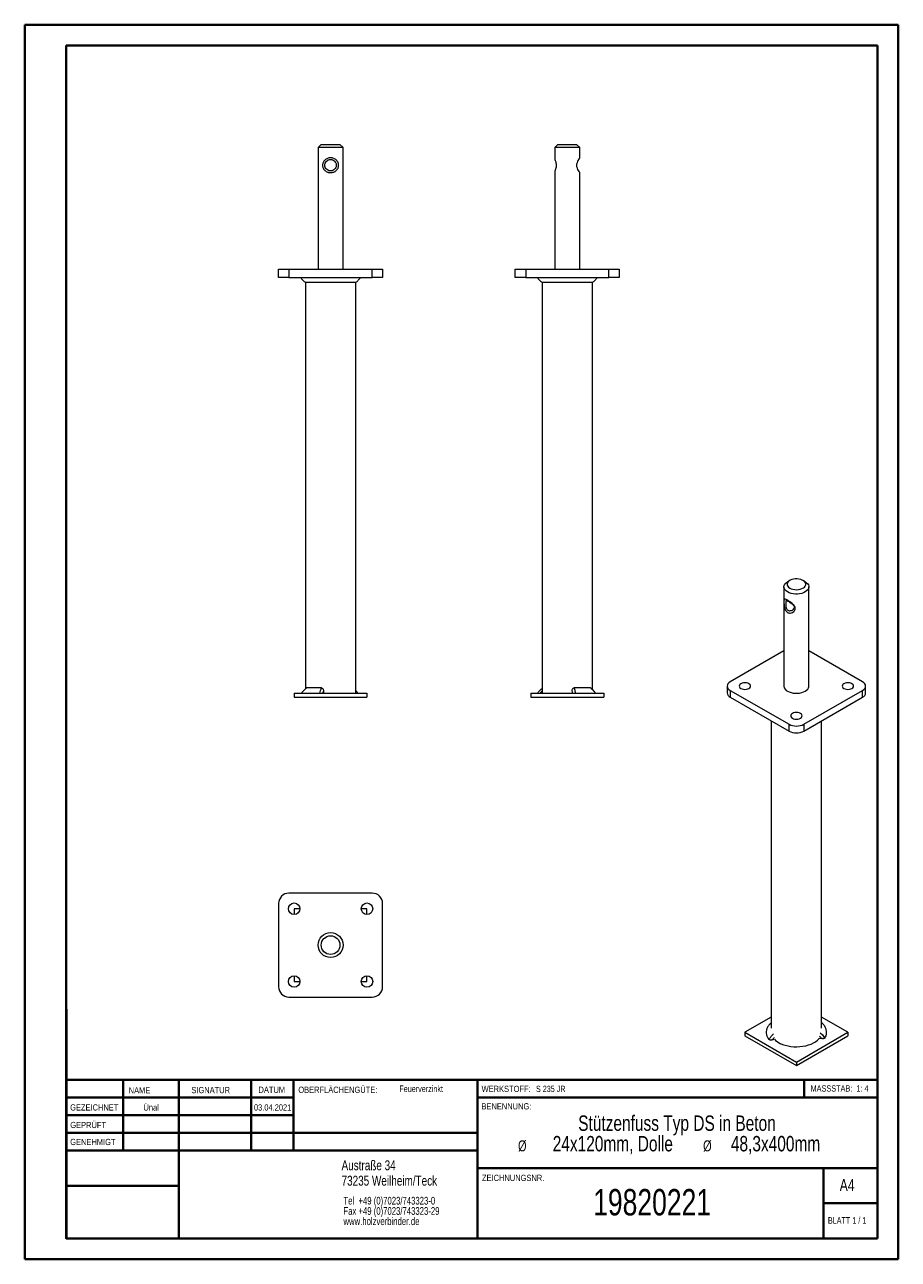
# Model space of a CAD drawing. Header units: millimetres. Extents: x 0 to 210, y 0 to 297.
import ezdxf

# ---------------------------------------------------------------- set-up
doc = ezdxf.new("R2010")
doc.units = ezdxf.units.MM
doc.styles.add('SLDTEXTSTYLE0', font='TXT', dxfattribs={"width": 0.75})
doc.styles.add('SLDTEXTSTYLE1', font='TXT', dxfattribs={"width": 0.681818})
doc.styles.add('SLDTEXTSTYLE2', font='TXT', dxfattribs={"width": 0.7})
doc.styles.add('SLDTEXTSTYLE3', font='TXT', dxfattribs={"width": 0.6875})

# ---------------------------------------------------------------- blocks, each defined once
blk = doc.blocks.new('SW_NOTE_0')
at = {"color": 0, "linetype": 'Continuous', "lineweight": 0, "char_height": 1.8521, "attachment_point": 1, "style": 'SLDTEXTSTYLE0'}
for s, insert in [('Tel  +49 (0)7023/743323-0', (0, 2.39)), ('Fax +49 (0)7023/743323-29', (0, -0.08)), ('www.holzverbinder.de', (0, -2.55))]:
    blk.add_mtext(s, dxfattribs=dict(at, insert=insert))
blk = doc.blocks.new('SW_NOTE_1')
at = {"color": 0, "linetype": 'Continuous', "lineweight": 0, "attachment_point": 2, "style": 'SLDTEXTSTYLE0'}
for s, insert, char_height in [('Stützenfuss Typ DS in Beton', (31.31, 4.77), 3.7042), ('24x120mm, Dolle', (15.89, -0.16), 3.7042), ('%%c', (-5.88, -1.22), 2.646), ('%%c', (38.62, -1.22), 2.646), ('48,3x400mm', (55, -0.16), 3.704)]:
    blk.add_mtext(s, dxfattribs=dict(at, insert=insert, char_height=char_height))

msp = doc.modelspace()

# ---------------------------------------------------------------- linework, layer by layer
at = {"color": 7, "linetype": 'Continuous', "lineweight": 40}
for p, q in [((0.08, 0.21), (0.08, 297.21)), ((0.08, 297.21), (210.08, 297.21)), ((210.08, 0.21), (210.08, 297.21)), ((210.08, 292.21), (210.08, 297.21)), ((10.08, 292.21), (205.08, 292.21)), ((10.08, 5.21), (10.08, 292.21)), ((205.08, 5.21), (205.08, 292.21)), ((10.11, 60.37), (10.11, 5.12)), ((205.08, 43.37), (10.11, 43.37)), ((23.71, 43.37), (23.71, 26.37)), ((37.1, 43.37), (37.1, 5.12)), ((54.51, 43.37), (54.51, 26.37)), ((64.71, 26.37), (64.71, 43.37)), ((108.91, 43.37), (108.91, 5.12)), ((187.47, 39.12), (187.47, 43.37)), ((64.71, 39.1), (10.11, 39.1)), ((205.08, 39.12), (108.91, 39.12)), ((64.71, 34.87), (10.11, 34.87)), ((108.91, 30.62), (10.11, 30.62)), ((108.91, 26.37), (10.11, 26.37)), ((108.91, 22.12), (205.08, 22.12)), ((192.08, 5.21), (192.08, 22.21)), ((37.1, 17.87), (10.11, 17.87)), ((10.11, 13.71), (10.08, 13.71)), ((205.08, 13.71), (192.08, 13.71)), ((10.11, 9.46), (10.08, 9.46)), ((10.08, 5.21), (205.08, 5.21)), ((205.08, 5.21), (180.99, 5.21)), ((0.08, 0.21), (210.08, 0.21))]:
    msp.add_line(p, q, dxfattribs=at)
at = {"color": 7, "linetype": 'Continuous', "lineweight": 15}
for p, q in [((71.36, 268.41), (70.61, 267.66)), ((70.61, 267.66), (70.61, 238.41)), ((73.61, 267.66), (70.61, 267.66)), ((71.36, 268.41), (73.61, 268.41)), ((73.61, 268.41), (75.86, 268.41)), ((76.61, 267.66), (73.61, 267.66)), ((76.61, 267.66), (75.86, 268.41)), ((76.61, 238.41), (76.61, 267.66)), ((128.26, 268.41), (127.51, 267.66)), ((127.51, 267.66), (127.51, 264.78)), ((133.51, 267.66), (127.51, 267.66)), ((128.26, 268.41), (132.76, 268.41)), ((133.51, 267.66), (132.76, 268.41)), ((133.51, 265.19), (133.51, 267.66)), ((127.51, 262.05), (127.51, 238.41)), ((133.51, 238.41), (133.51, 261.62)), ((61.11, 236.41), (61.11, 238.41)), ((61.11, 238.41), (63.61, 238.41)), ((63.61, 238.41), (63.61, 236.41)), ((63.61, 238.41), (83.61, 238.41)), ((83.61, 236.41), (83.61, 238.41)), ((83.61, 238.41), (86.11, 238.41)), ((86.11, 238.41), (86.11, 236.41)), ((118.01, 236.41), (118.01, 238.41)), ((118.01, 238.41), (120.51, 238.41)), ((120.51, 238.41), (120.51, 236.41)), ((120.51, 238.41), (140.51, 238.41)), ((140.51, 236.41), (140.51, 238.41)), ((140.51, 238.41), (143.01, 238.41)), ((143.01, 238.41), (143.01, 236.41)), ((63.61, 236.41), (61.11, 236.41)), ((63.61, 236.41), (83.61, 236.41)), ((67.57, 235.19), (67.57, 137.44)), ((79.65, 136.41), (79.65, 235.19)), ((86.11, 236.41), (83.61, 236.41)), ((120.51, 236.41), (118.01, 236.41)), ((120.51, 236.41), (140.51, 236.41)), ((124.48, 235.19), (124.48, 136.41)), ((136.55, 137.27), (136.55, 235.19)), ((143.01, 236.41), (140.51, 236.41)), ((184, 163.52), (183.47, 163.21)), ((187.71, 163.21), (187.18, 163.52)), ((182.59, 161.99), (182.59, 138.1)), ((188.59, 138.1), (188.59, 161.99)), ((182.59, 146.58), (169.68, 139.13)), ((201.5, 139.13), (188.59, 146.58)), ((71.9, 137), (71.9, 136.41)), ((168.95, 138.1), (168.95, 136.47)), ((169.68, 137.08), (183.82, 128.92)), ((169.68, 137.08), (169.68, 135.45)), ((187.36, 128.92), (201.5, 137.08)), ((201.5, 135.45), (201.5, 137.08)), ((202.23, 136.47), (202.23, 138.1)), ((64.86, 136.41), (64.86, 135.41)), ((64.86, 136.41), (82.36, 136.41)), ((64.86, 135.41), (82.36, 135.41)), ((79.72, 136.41), (79.65, 136.5)), ((82.36, 136.41), (82.36, 135.41)), ((121.76, 136.41), (121.76, 135.41)), ((121.76, 136.41), (139.26, 136.41)), ((121.76, 135.41), (139.26, 135.41)), ((139.26, 136.41), (139.26, 135.41)), ((169.68, 135.45), (183.82, 127.29)), ((187.36, 127.29), (201.5, 135.45)), ((179.55, 129.75), (179.55, 55.82)), ((183.82, 127.29), (183.82, 128.92)), ((187.36, 128.92), (187.36, 127.29)), ((191.63, 55.82), (191.63, 129.75)), ((83.61, 88.3), (63.61, 88.3)), ((61.11, 85.8), (61.11, 65.8)), ((66.23, 84.55), (64.86, 84.55)), ((64.86, 84.55), (64.86, 83.18)), ((82.36, 84.55), (80.98, 84.55)), ((82.36, 83.18), (82.36, 84.55)), ((86.11, 65.8), (86.11, 85.8)), ((64.86, 68.43), (64.86, 67.05)), ((82.36, 67.05), (82.36, 68.43)), ((64.86, 67.05), (66.23, 67.05)), ((80.98, 67.05), (82.36, 67.05)), ((63.61, 63.3), (83.61, 63.3)), ((179.55, 58.48), (173.21, 54.82)), ((197.96, 54.82), (191.63, 58.48)), ((191.83, 56.95), (191.63, 57.13)), ((173.21, 54.82), (173.21, 54)), ((173.21, 54.82), (185.59, 47.67)), ((173.21, 54), (185.59, 46.86)), ((185.59, 47.67), (197.96, 54.82)), ((185.59, 46.86), (197.96, 54)), ((197.96, 54.82), (197.96, 54)), ((179.8, 53), (180.28, 53.16)), ((191.14, 53.45), (191.65, 53.32)), ((185.59, 47.67), (185.59, 46.86))]:
    msp.add_line(p, q, dxfattribs=at)
at = {"color": 7, "linetype": 'Continuous', "lineweight": 0}
for p, q in [((64.71, 39.12), (10.11, 39.12)), ((23.71, 5.21), (23.71, 5.12)), ((54.51, 5.21), (54.51, 5.12))]:
    msp.add_line(p, q, dxfattribs=at)
at = {"color": 7, "linetype": 'Continuous', "lineweight": 15, "flags": 128}
for points in [[(184, 161.68), (184.35, 161.52), (184.75, 161.39), (185.19, 161.32), (185.65, 161.3), (186.1, 161.34), (186.53, 161.42), (186.92, 161.55), (187.26, 161.73), (187.53, 161.94), (187.72, 162.18), (187.82, 162.44), (187.83, 162.7), (187.75, 162.96), (187.58, 163.2), (187.33, 163.42), (187.01, 163.61), (186.63, 163.75), (186.21, 163.85), (185.76, 163.9), (185.3, 163.89), (184.86, 163.83), (184.45, 163.72), (184.08, 163.56), (183.77, 163.37), (183.54, 163.14), (183.4, 162.89), (183.34, 162.63), (183.37, 162.37), (183.5, 162.12), (183.71, 161.89), (184, 161.68)], [(183.47, 160.76), (183.13, 161), (182.87, 161.26), (182.69, 161.54), (182.6, 161.84), (182.6, 162.14), (182.69, 162.44), (182.87, 162.72), (183.13, 162.98), (183.47, 163.21)], [(187.71, 163.21), (188.05, 162.98), (188.31, 162.72), (188.49, 162.44), (188.58, 162.14), (188.58, 161.84), (188.49, 161.54), (188.31, 161.26), (188.05, 161), (187.71, 160.76), (187.31, 160.57), (186.86, 160.42), (186.36, 160.32), (185.85, 160.26), (185.33, 160.26), (184.81, 160.32), (184.32, 160.42), (183.87, 160.57), (183.47, 160.76)], [(169.68, 139.13), (169.37, 138.91), (169.14, 138.66), (168.99, 138.39), (168.95, 138.1), (168.99, 137.82), (169.14, 137.55), (169.37, 137.3), (169.68, 137.08)], [(172.24, 137.54), (172.53, 137.42), (172.86, 137.34), (173.21, 137.31), (173.57, 137.34), (173.9, 137.42), (174.19, 137.54), (174.4, 137.71), (174.54, 137.9), (174.59, 138.1), (174.54, 138.31), (174.4, 138.5), (174.19, 138.67), (173.9, 138.79), (173.57, 138.87), (173.21, 138.9), (172.86, 138.87), (172.53, 138.79), (172.24, 138.67), (172.02, 138.5), (171.89, 138.31), (171.84, 138.1), (171.89, 137.9), (172.02, 137.71), (172.24, 137.54)], [(183.47, 136.88), (183.87, 136.69), (184.32, 136.54), (184.81, 136.43), (185.33, 136.38), (185.85, 136.38), (186.36, 136.43), (186.86, 136.54), (187.31, 136.69), (187.71, 136.88), (188.05, 137.11), (188.31, 137.37), (188.49, 137.66), (188.58, 137.95), (188.59, 138.1)], [(196.99, 137.54), (197.28, 137.42), (197.61, 137.34), (197.96, 137.31), (198.32, 137.34), (198.65, 137.42), (198.94, 137.54), (199.15, 137.71), (199.29, 137.9), (199.34, 138.1), (199.29, 138.31), (199.15, 138.5), (198.94, 138.67), (198.65, 138.79), (198.32, 138.87), (197.96, 138.9), (197.61, 138.87), (197.28, 138.79), (196.99, 138.67), (196.77, 138.5), (196.63, 138.31), (196.59, 138.1), (196.63, 137.9), (196.77, 137.71), (196.99, 137.54)], [(201.5, 137.08), (201.81, 137.3), (202.04, 137.55), (202.18, 137.82), (202.23, 138.1), (202.18, 138.39), (202.04, 138.66), (201.81, 138.91), (201.5, 139.13)], [(184.62, 130.4), (184.9, 130.27), (185.23, 130.19), (185.59, 130.17), (185.94, 130.19), (186.28, 130.27), (186.56, 130.4), (186.78, 130.56), (186.92, 130.76), (186.96, 130.96), (186.92, 131.17), (186.78, 131.36), (186.56, 131.52), (186.28, 131.65), (185.94, 131.73), (185.59, 131.76), (185.23, 131.73), (184.9, 131.65), (184.62, 131.52), (184.4, 131.36), (184.26, 131.17), (184.21, 130.96), (184.26, 130.76), (184.4, 130.56), (184.62, 130.4)], [(179.55, 57.1), (179.49, 57.06), (179.29, 56.89), (179.29, 56.89), (179.29, 56.89)], [(191.32, 54.73), (191.87, 54.18), (192.22, 53.76), (192.45, 53.46), (192.45, 53.46), (192.45, 53.46)], [(181.68, 52.16), (182.26, 51.91), (182.9, 51.7), (183.57, 51.53), (184.27, 51.42), (184.99, 51.35), (185.72, 51.33), (186.44, 51.37), (187.16, 51.45), (187.85, 51.59), (188.51, 51.77), (189.12, 51.99), (189.69, 52.26), (190.19, 52.56), (190.63, 52.9), (190.99, 53.26), (191.14, 53.45)]]:
    msp.add_lwpolyline(points, dxfattribs=at)
at = {"color": 7, "linetype": 'Continuous', "lineweight": 15}
for centre, radius in [((64.86, 84.55), 1.38), ((82.36, 84.55), 1.38), ((73.61, 75.8), 3), ((73.61, 75.8), 2.25), ((64.86, 67.05), 1.38), ((82.36, 67.05), 1.38)]:
    msp.add_circle(centre, radius, dxfattribs=at)
for centre, radius, start, end in [((184.09, 138.25), 1.51, 185.6534, 245.6668), ((170.2, 136.6), 1.26, 185.6948, 245.6253), ((200.98, 136.6), 1.26, 294.3747, 354.3052), ((185.59, 132.33), 3.84, 242.6097, 297.3903), ((185.59, 130.7), 3.84, 242.6097, 297.3903), ((63.61, 85.8), 2.5, 90, 180), ((83.61, 85.8), 2.5, 0, 90), ((63.61, 65.8), 2.5, 180, 270), ((83.61, 65.8), 2.5, 270, 0), ((183.65, 56.41), 4.68, 224.0165, 245.1573)]:
    msp.add_arc(centre, radius, start, end, dxfattribs=at)
for points, knots in [([(75.55, 263.41), (75.54, 263.29), (75.52, 263.04), (75.36, 262.59), (75.01, 262.11), (74.49, 261.79), (74.01, 261.65), (73.62, 261.61), (73.22, 261.64), (72.73, 261.78), (72.21, 262.11), (71.86, 262.58), (71.7, 263.04), (71.66, 263.4), (71.7, 263.77), (71.85, 264.22), (72.2, 264.7), (72.72, 265.03), (73.21, 265.17), (73.6, 265.21), (74, 265.17), (74.49, 265.03), (75.01, 264.7), (75.36, 264.23), (75.52, 263.77), (75.54, 263.53), (75.55, 263.41)], [0, 0, 0, 0, 0.03002, 0.060349, 0.121871, 0.184925, 0.217136, 0.24939, 0.281898, 0.314208, 0.377563, 0.439111, 0.469386, 0.499361, 0.529591, 0.559763, 0.621538, 0.684799, 0.717044, 0.749583, 0.782098, 0.814399, 0.877933, 0.939666, 0.97, 1, 1, 1, 1]), ([(74.98, 263.41), (74.98, 263.5), (74.97, 263.69), (74.85, 264.04), (74.61, 264.4), (74.24, 264.65), (73.89, 264.76), (73.61, 264.79), (73.32, 264.76), (72.97, 264.65), (72.61, 264.39), (72.36, 264.03), (72.25, 263.68), (72.22, 263.4), (72.25, 263.12), (72.37, 262.77), (72.61, 262.41), (72.98, 262.16), (73.33, 262.05), (73.61, 262.02), (73.89, 262.05), (74.24, 262.16), (74.61, 262.42), (74.85, 262.78), (74.97, 263.13), (74.98, 263.31), (74.98, 263.41)], [0, 0, 0, 0, 0.030762, 0.062006, 0.125408, 0.188601, 0.219635, 0.250392, 0.28118, 0.312177, 0.375129, 0.438584, 0.469658, 0.500655, 0.531393, 0.562578, 0.625784, 0.688787, 0.719825, 0.750575, 0.781093, 0.812055, 0.874791, 0.937979, 0.969217, 1, 1, 1, 1]), ([(127.51, 264.78), (127.52, 264.77), (127.53, 264.74), (127.62, 264.53), (127.74, 264.21), (127.83, 263.78), (127.86, 263.32), (127.81, 262.89), (127.71, 262.52), (127.6, 262.22), (127.52, 262.05), (127.52, 262.05), (127.52, 262.05)], [0, 0, 0, 0, 0.10012, 0.200036, 0.305299, 0.417029, 0.52254, 0.617945, 0.715613, 0.823462, 0.934784, 1, 1, 1, 1]), ([(133.51, 261.62), (133.51, 261.63), (133.5, 261.64), (133.4, 261.79), (133.19, 262.11), (132.95, 262.58), (132.83, 263.04), (132.79, 263.4), (132.83, 263.77), (132.95, 264.22), (133.19, 264.7), (133.4, 265.03), (133.49, 265.16), (133.52, 265.2), (133.51, 265.19), (133.51, 265.19)], [0, 0, 0, 0, 0.063777, 0.128397, 0.255108, 0.378205, 0.438755, 0.498704, 0.559165, 0.61951, 0.743059, 0.869582, 0.934072, 0.999152, 1, 1, 1, 1]), ([(133.28, 264.78), (133.32, 264.85), (133.4, 264.99), (133.47, 265.12), (133.51, 265.19)], [0, 0, 0, 0, 0.499997, 1, 1, 1, 1]), ([(133.51, 261.62), (133.47, 261.69), (133.4, 261.83), (133.32, 261.96), (133.28, 262.03)], [0, 0, 0, 0, 0.500005, 1, 1, 1, 1]), ([(66.36, 236.41), (66.55, 236.17), (66.91, 235.73), (67.36, 235.36), (67.57, 235.19)], [0, 0, 0, 0, 0.518455, 1, 1, 1, 1]), ([(73.61, 235.16), (73.29, 235.16), (72.64, 235.16), (71.69, 235.17), (70.76, 235.17), (69.92, 235.16), (69.16, 235.16), (68.55, 235.16), (68.07, 235.16), (67.76, 235.16), (67.61, 235.16), (67.62, 235.16), (67.63, 235.16)], [0, 0, 0, 0, 0.101716, 0.206146, 0.311981, 0.420888, 0.526701, 0.635582, 0.74142, 0.850326, 0.956178, 1, 1, 1, 1]), ([(79.61, 235.16), (79.59, 235.16), (79.56, 235.16), (79.3, 235.16), (78.89, 235.16), (78.33, 235.16), (77.64, 235.16), (76.83, 235.17), (75.92, 235.17), (74.85, 235.16), (74.06, 235.16), (73.61, 235.16)], [0, 0, 0, 0, 0.103908, 0.212842, 0.318706, 0.42764, 0.533505, 0.642441, 0.748292, 0.857215, 1, 1, 1, 1]), ([(79.65, 235.19), (79.86, 235.36), (80.31, 235.73), (80.67, 236.17), (80.86, 236.41)], [0, 0, 0, 0, 0.481545, 1, 1, 1, 1]), ([(123.26, 236.41), (123.45, 236.17), (123.81, 235.73), (124.26, 235.36), (124.48, 235.19)], [0, 0, 0, 0, 0.518455, 1, 1, 1, 1]), ([(136.51, 235.16), (136.5, 235.16), (136.47, 235.16), (136.22, 235.17), (135.83, 235.17), (135.28, 235.16), (134.59, 235.16), (133.79, 235.16), (132.89, 235.16), (131.93, 235.16), (130.92, 235.16), (129.91, 235.16), (128.9, 235.16), (127.96, 235.16), (127.07, 235.16), (126.29, 235.16), (125.63, 235.16), (125.11, 235.16), (124.74, 235.16), (124.54, 235.16), (124.53, 235.16), (124.53, 235.16)], [0, 0, 0, 0, 0.050858, 0.103072, 0.155989, 0.210442, 0.263348, 0.317788, 0.370707, 0.425159, 0.478085, 0.532545, 0.58547, 0.639931, 0.692856, 0.747317, 0.800243, 0.854704, 0.90763, 0.962091, 1, 1, 1, 1]), ([(136.55, 235.19), (136.77, 235.36), (137.21, 235.73), (137.58, 236.17), (137.76, 236.41)], [0, 0, 0, 0, 0.481545, 1, 1, 1, 1]), ([(185.34, 156.79), (185.33, 156.69), (185.31, 156.5), (185.1, 156.14), (184.69, 155.8), (184.17, 155.66), (183.76, 155.7), (183.47, 155.82), (183.21, 156.02), (182.93, 156.37), (182.71, 156.93), (182.62, 157.57), (182.6, 158.05), (182.6, 158.38), (182.6, 158.65), (182.62, 158.91), (182.7, 159.06), (182.92, 159.02), (183.2, 158.9), (183.46, 158.76), (183.75, 158.58), (184.17, 158.31), (184.69, 157.91), (185.1, 157.47), (185.31, 157.09), (185.33, 156.89), (185.34, 156.79)], [0, 0, 0, 0, 0.03002, 0.060349, 0.121871, 0.184925, 0.217136, 0.24939, 0.281898, 0.314208, 0.377563, 0.439111, 0.469386, 0.499361, 0.529591, 0.559763, 0.621538, 0.684799, 0.717044, 0.749583, 0.782098, 0.814399, 0.877933, 0.939666, 0.97, 1, 1, 1, 1]), ([(185.07, 157.1), (185.06, 157.17), (185.04, 157.32), (184.88, 157.61), (184.56, 157.92), (184.16, 158.19), (183.84, 158.39), (183.63, 158.52), (183.45, 158.62), (183.26, 158.71), (183.14, 158.73), (183.12, 158.62), (183.12, 158.43), (183.13, 158.22), (183.12, 157.97), (183.12, 157.59), (183.14, 157.11), (183.26, 156.67), (183.45, 156.4), (183.63, 156.25), (183.85, 156.17), (184.16, 156.16), (184.56, 156.3), (184.88, 156.58), (185.04, 156.87), (185.06, 157.02), (185.07, 157.1)], [0, 0, 0, 0, 0.030762, 0.062006, 0.125408, 0.188601, 0.219635, 0.250392, 0.28118, 0.312177, 0.375129, 0.438584, 0.469658, 0.500655, 0.531393, 0.562578, 0.625784, 0.688787, 0.719825, 0.750575, 0.781093, 0.812055, 0.874791, 0.937979, 0.969217, 1, 1, 1, 1]), ([(67.82, 137.64), (67.73, 137.57), (67.46, 137.36), (67.06, 136.97), (66.76, 136.61), (66.61, 136.42), (66.61, 136.41)], [0, 0, 0, 0, 0.202204, 0.5817, 0.980447, 1, 1, 1, 1]), ([(67.85, 137.66), (67.64, 137.48), (67.28, 137.19), (66.89, 136.76), (66.69, 136.51), (66.62, 136.41), (66.62, 136.41)], [0, 0, 0, 0, 0.464641, 0.783284, 0.999992, 1, 1, 1, 1]), ([(71.41, 137.66), (71, 137.66), (70.29, 137.66), (69.43, 137.66), (68.75, 137.66), (68.23, 137.66), (67.96, 137.66), (67.86, 137.66), (67.85, 137.66)], [0, 0, 0, 0, 0.2437095, 0.428745, 0.6137803, 0.7988178, 0.9838552, 1, 1, 1, 1]), ([(71.05, 136.41), (71.05, 136.41), (71.09, 136.62), (71.18, 136.97), (71.3, 137.38), (71.37, 137.57), (71.41, 137.66)], [0, 0, 0, 0, 0.0000084, 0.454898, 0.7735902, 1, 1, 1, 1]), ([(71.41, 137.66), (71.45, 137.65), (71.55, 137.64), (71.68, 137.56), (71.79, 137.44), (71.87, 137.26), (71.9, 137.11), (71.9, 137.01), (71.9, 137)], [0, 0, 0, 0, 0.163086, 0.32568, 0.500488, 0.70412, 0.947081, 1, 1, 1, 1]), ([(71.9, 137), (71.87, 136.89), (71.81, 136.7), (71.76, 136.5), (71.73, 136.41)], [0, 0, 0, 0, 0.5713334, 1, 1, 1, 1]), ([(80.16, 136.41), (80.12, 136.46), (79.97, 136.68), (79.79, 136.89), (79.65, 137.05)], [0, 0, 0, 0, 0.22959, 1, 1, 1, 1]), ([(123.37, 136.41), (123.37, 136.41), (123.53, 136.62), (123.83, 136.97), (124.22, 137.34), (124.42, 137.5), (124.48, 137.54)], [0, 0, 0, 0, 0.0000094, 0.508231, 0.8642871, 1, 1, 1, 1]), ([(124.48, 136.93), (124.38, 136.85), (124.2, 136.68), (124.04, 136.5), (123.96, 136.41)], [0, 0, 0, 0, 0.516654, 1, 1, 1, 1]), ([(131.68, 137), (131.68, 137.08), (131.7, 137.24), (131.8, 137.44), (131.93, 137.58), (132.07, 137.65), (132.16, 137.66), (132.19, 137.66)], [0, 0, 0, 0, 0.2714217, 0.5099159, 0.7062286, 0.9036848, 1, 1, 1, 1]), ([(131.79, 136.41), (131.77, 136.53), (131.74, 136.72), (131.7, 136.9), (131.68, 136.96)], [0, 0, 0, 0, 0.622688, 1, 1, 1, 1]), ([(132.19, 137.66), (132.23, 137.48), (132.3, 137.19), (132.38, 136.76), (132.42, 136.51), (132.43, 136.41), (132.43, 136.41)], [0, 0, 0, 0, 0.464641, 0.783284, 0.999992, 1, 1, 1, 1]), ([(136.09, 137.66), (135.9, 137.66), (135.57, 137.66), (134.85, 137.66), (134.09, 137.66), (133.22, 137.66), (132.57, 137.66), (132.22, 137.66), (132.19, 137.66)], [0, 0, 0, 0, 0.24371, 0.428745, 0.61378, 0.798818, 0.983855, 1, 1, 1, 1]), ([(137.3, 136.41), (137.3, 136.41), (137.14, 136.62), (136.85, 136.97), (136.44, 137.38), (136.2, 137.57), (136.09, 137.66)], [0, 0, 0, 0, 0.000008, 0.454898, 0.77359, 1, 1, 1, 1]), ([(137.32, 136.41), (137.25, 136.5), (137.06, 136.76), (136.68, 137.18), (136.34, 137.48), (136.15, 137.63), (136.14, 137.64)], [0, 0, 0, 0, 0.1968572, 0.5770465, 0.9762669, 1, 1, 1, 1]), ([(179.29, 56.89), (179.13, 56.72), (178.8, 56.34), (178.47, 55.71), (178.31, 55.01), (178.36, 54.3), (178.58, 53.66), (178.86, 53.27), (178.98, 53.1)], [0, 0, 0, 0, 0.144602, 0.321148, 0.50285, 0.679041, 0.860293, 1, 1, 1, 1]), ([(192.45, 53.46), (192.54, 53.64), (192.75, 54.05), (192.87, 54.71), (192.8, 55.41), (192.52, 56.1), (192.18, 56.62), (191.88, 56.88), (191.81, 56.95)], [0, 0, 0, 0, 0.157203, 0.349134, 0.546671, 0.738217, 0.935264, 1, 1, 1, 1]), ([(178.98, 53.1), (178.98, 53.1), (179.05, 53.21), (179.2, 53.42), (179.42, 53.71), (179.62, 53.96), (179.79, 54.15), (179.93, 54.31), (180.02, 54.39), (180.05, 54.43)], [0, 0, 0, 0, 0.000009, 0.233209, 0.467379, 0.630887, 0.794728, 0.910934, 1, 1, 1, 1]), ([(180.28, 53.61), (180.19, 53.5), (180.02, 53.31), (179.87, 53.1), (179.8, 53)], [0, 0, 0, 0, 0.544176, 1, 1, 1, 1]), ([(191.65, 53.32), (191.55, 53.45), (191.39, 53.65), (191.21, 53.83), (191.14, 53.9)], [0, 0, 0, 0, 0.622688, 1, 1, 1, 1]), ([(179.8, 53), (179.76, 52.99), (179.68, 52.97), (179.57, 52.95), (179.45, 52.95), (179.35, 52.95), (179.26, 52.96), (179.18, 52.98), (179.11, 53), (179.06, 53.03), (179.01, 53.06), (178.99, 53.08), (178.98, 53.1)], [0, 0, 0, 0, 0.134817, 0.272837, 0.387797, 0.505708, 0.597709, 0.692129, 0.770115, 0.850257, 0.92401, 1, 1, 1, 1]), ([(192.45, 53.46), (192.43, 53.43), (192.39, 53.38), (192.27, 53.33), (192.12, 53.29), (191.9, 53.28), (191.74, 53.31), (191.65, 53.32)], [0, 0, 0, 0, 0.151612, 0.302896, 0.461933, 0.690343, 1, 1, 1, 1])]:
    msp.add_open_spline(points, degree=3, knots=knots, dxfattribs=at)

# ---------------------------------------------------------------- block references
at = {"color": 7, "linetype": 'Continuous', "lineweight": 0}
for name, p in [('SW_NOTE_1', (125.57, 30.05)), ('SW_NOTE_0', (76.7, 12.85))]:
    msp.add_blockref(name, p, dxfattribs=at)

# ---------------------------------------------------------------- texts
for s, insert, char_height, attachment_point, style in [('NAME', (25.07, 41.62), 1.5, 1, 'SLDTEXTSTYLE0'), ('SIGNATUR', (40.14, 41.68), 1.5, 1, 'SLDTEXTSTYLE0'), ('DATUM', (56.28, 41.74), 1.5, 1, 'SLDTEXTSTYLE0'), ('OBERFLÄCHENGÜTE:', (65.86, 41.74), 1.5, 1, 'SLDTEXTSTYLE0'), ('Feuerverzinkt', (90.14, 42.03), 1.5875, 1, 'SLDTEXTSTYLE0'), ('WERKSTOFF:', (109.91, 41.96), 1.5, 1, 'SLDTEXTSTYLE0'), ('S 235 JR', (122.99, 41.96), 1.5, 1, 'SLDTEXTSTYLE3'), ('MASSSTAB:  1: 4', (188.99, 42.07), 1.5, 1, 'SLDTEXTSTYLE2'), ('GEZEICHNET', (11, 37.51), 1.5, 1, 'SLDTEXTSTYLE0'), ('Ünal', (30.47, 37.5), 1.499, 2, 'SLDTEXTSTYLE0'), ('03.04.2021', (59.68, 37.5), 1.499, 2, 'SLDTEXTSTYLE0'), ('BENENNUNG:', (109.88, 37.77), 1.5, 1, 'SLDTEXTSTYLE0'), ('GEPRÜFT', (11.03, 33.28), 1.5, 1, 'SLDTEXTSTYLE0'), ('GENEHMIGT', (11.02, 29.19), 1.5, 1, 'SLDTEXTSTYLE0'), ('Austraße 34', (76.25, 24.02), 2.3813, 1, 'SLDTEXTSTYLE0'), ('73235 Weilheim/Teck', (76.25, 20.32), 2.3813, 1, 'SLDTEXTSTYLE0'), ('ZEICHNUNGSNR.', (110, 20.55), 1.5, 1, 'SLDTEXTSTYLE0'), ('A4', (196, 19.52), 2.91, 1, 'SLDTEXTSTYLE0'), ('19820221', (150.9, 17.12), 6.35, 2, 'SLDTEXTSTYLE0'), ('BLATT 1 / 1', (193.16, 10.36), 1.5875, 1, 'SLDTEXTSTYLE1')]:
    msp.add_mtext(s, dxfattribs=dict(at, insert=insert, char_height=char_height, attachment_point=attachment_point, style=style))

doc.saveas('drawing.dxf')
